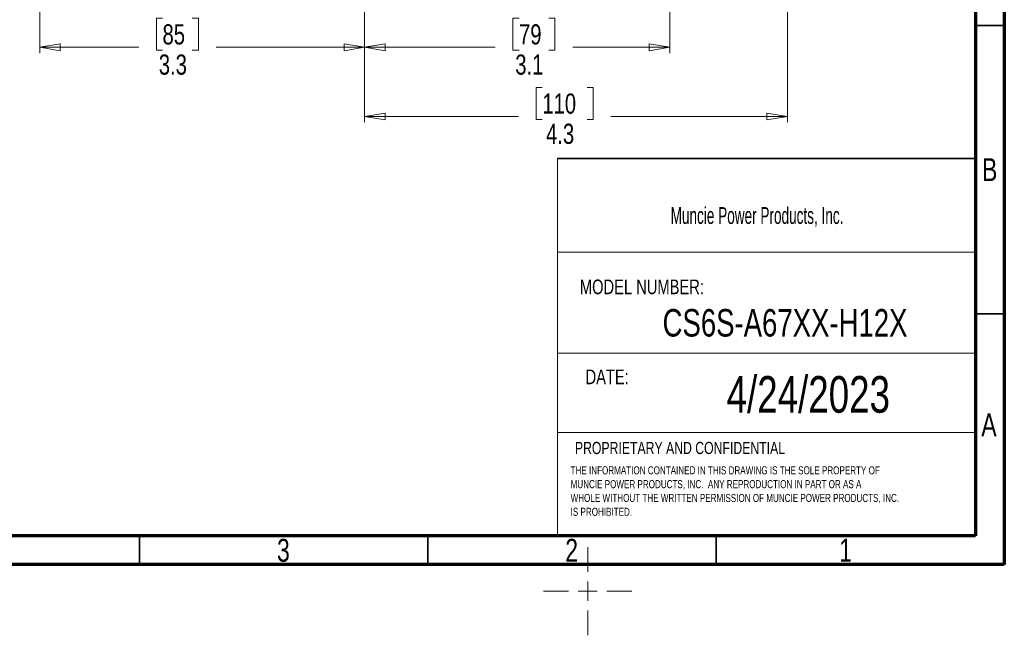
# Model space of a CAD drawing. Header units: inches. Extents: x 0.6 to 16.3, y -0.3 to 11.5.
# Tile 9 of 15: x 9.6 to 16.3, y -0.3 to 3.9. Entities that reach past the tile are written whole.
import ezdxf

# ---------------------------------------------------------------- set-up
doc = ezdxf.new("R2010")
doc.units = ezdxf.units.IN
doc.header["$MEASUREMENT"] = 0
doc.styles.add('SLDTEXTSTYLE0', font='TXT', dxfattribs={"width": 0.75})
doc.styles.add('SLDTEXTSTYLE1', font='TXT', dxfattribs={"width": 0.605})
doc.dimstyles.new('SLDDIMSTYLE1', dxfattribs={"dimtxt": 0.137795, "dimasz": 0.14, "dimexe": 0, "dimexo": 0.0625, "dimgap": 0.034449, "dimtad": 0, "dimdec": 1, "dimlfac": 1.5, "dimrnd": 1e-09, "dimzin": 12, "dimdsep": 46, "dimtxsty": 'SLDTEXTSTYLE0', "dimblk1": 'CLOSED', "dimblk2": 'CLOSED', "dimsah": 1, "dimcen": 0.09, "dimadec": 0, "dimazin": 3, "dimtfac": 1, "dimtofl": 0, "dimtmove": 0, "dimatfit": 3, "dimldrblk": 'CLOSED', "dimfxl": 0, "dimfrac": 2, "dimtolj": 1, "dimtzin": 12, "dimarcsym": 0})
doc.dimstyles.new('SLDDIMSTYLE2', dxfattribs={"dimtxt": 0.137795, "dimasz": 0.14, "dimexe": 0, "dimexo": 0.0625, "dimgap": 0.034449, "dimtad": 0, "dimdec": 1, "dimlfac": 1.5, "dimrnd": 1e-09, "dimzin": 12, "dimdsep": 46, "dimtxsty": 'SLDTEXTSTYLE0', "dimblk1": 'CLOSED', "dimblk2": 'CLOSED', "dimsah": 1, "dimcen": 0.09, "dimadec": 0, "dimazin": 3, "dimtfac": 1, "dimtdec": 1, "dimtofl": 0, "dimtmove": 0, "dimatfit": 3, "dimldrblk": 'CLOSED', "dimfxl": 0, "dimfrac": 2, "dimtolj": 1, "dimtzin": 12, "dimarcsym": 0})

# ---------------------------------------------------------------- blocks, each defined once
blk = doc.blocks.new('SW_NOTE_0')
at = {"color": 0, "linetype": 'Continuous', "lineweight": 0, "char_height": 0.055, "attachment_point": 1, "style": 'SLDTEXTSTYLE0'}
for s, insert in [('THE INFORMATION CONTAINED IN THIS DRAWING IS THE SOLE PROPERTY OF', (0, 0.0709)), ('MUNCIE POWER PRODUCTS, INC.  ANY REPRODUCTION IN PART OR AS A', (0, -0.0235)), ('WHOLE WITHOUT THE WRITTEN PERMISSION OF MUNCIE POWER PRODUCTS, INC.', (0, -0.1178)), ('IS PROHIBITED.', (0, -0.2122))]:
    blk.add_mtext(s, dxfattribs=dict(at, insert=insert))
blk = doc.blocks.new('_Closed')
at = {"color": 0, "linetype": 'ByBlock', "lineweight": -2}
for p, q in [((-1, 0.166667), (0, 0)), ((-1, 0.166667), (-1, -0.166667)), ((0, 0), (-1, -0.166667)), ((0, 0), (-1, 0))]:
    blk.add_line(p, q, dxfattribs=at)
blk = doc.blocks.new('_D_1')
at = {"color": 7, "linetype": 'Continuous', "lineweight": 0}
for p, q in [((9.7516, 6.1795), (9.7516, 3.689)), ((11.9705, 5.2559), (11.9705, 3.689)), ((10.5903, 3.9269), (10.5483, 3.9269)), ((10.5483, 3.9269), (10.5483, 3.7081)), ((10.7939, 3.9269), (10.8359, 3.9269)), ((10.8359, 3.9269), (10.8359, 3.7081)), ((9.7516, 3.7284), (10.4275, 3.7284)), ((10.5483, 3.7081), (10.5903, 3.7081)), ((10.8359, 3.7081), (10.7939, 3.7081)), ((11.9705, 3.7284), (10.9567, 3.7284))]:
    blk.add_line(p, q, dxfattribs=at)
at = {"color": 7, "linetype": 'Continuous', "lineweight": 18, "xscale": 0.14, "yscale": 0.14}
for p, rotation in [((9.7516, 3.7284), 179.9999997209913), ((11.9705, 3.7284), 359.9999997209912)]:
    blk.add_blockref('_Closed', p, dxfattribs=dict(at, rotation=rotation))
at = {"color": 7, "linetype": 'Continuous', "lineweight": 18, "char_height": 0.1378, "attachment_point": 1, "rotation": 360, "style": 'SLDTEXTSTYLE0'}
for s, insert in [('85', (10.5903, 3.8857)), ('3.3', (10.5649, 3.6796))]:
    blk.add_mtext(s, dxfattribs=dict(at, insert=insert))
blk = doc.blocks.new('_D_4')
at = {"color": 7, "linetype": 'Continuous', "lineweight": 0}
for p, q in [((14.8572, 6.5954), (14.8572, 3.2166)), ((11.9705, 5.2559), (11.9705, 3.2166)), ((13.1839, 3.4544), (13.1419, 3.4544)), ((13.1419, 3.4544), (13.1419, 3.2357)), ((13.4893, 3.4544), (13.5313, 3.4544)), ((13.5313, 3.4544), (13.5313, 3.2357)), ((11.9705, 3.256), (13.0211, 3.256)), ((13.1419, 3.2357), (13.1839, 3.2357)), ((13.5313, 3.2357), (13.4893, 3.2357)), ((14.8572, 3.256), (13.6521, 3.256))]:
    blk.add_line(p, q, dxfattribs=at)
at = {"color": 7, "linetype": 'Continuous', "lineweight": 18, "xscale": 0.14, "yscale": 0.14, "rotation": 180.0000000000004}
blk.add_blockref('_Closed', (11.9705, 3.256), dxfattribs=at)
at = {"color": 7, "linetype": 'Continuous', "lineweight": 18, "xscale": 0.14, "yscale": 0.14}
blk.add_blockref('_Closed', (14.8572, 3.256), dxfattribs=at)
at = {"color": 7, "linetype": 'Continuous', "lineweight": 18, "char_height": 0.1378, "attachment_point": 1, "style": 'SLDTEXTSTYLE0'}
for s, insert in [('110', (13.1839, 3.4133)), ('4.3', (13.2093, 3.2071))]:
    blk.add_mtext(s, dxfattribs=dict(at, insert=insert))
blk = doc.blocks.new('_D_5')
at = {"color": 7, "linetype": 'Continuous', "lineweight": 0}
for p, q in [((11.9705, 5.2559), (11.9705, 3.689)), ((14.0539, 4.9095), (14.0539, 3.689)), ((13.0247, 3.9269), (12.9827, 3.9269)), ((12.9827, 3.9269), (12.9827, 3.7081)), ((13.2283, 3.9269), (13.2703, 3.9269)), ((13.2703, 3.9269), (13.2703, 3.7081)), ((11.9705, 3.7284), (12.8619, 3.7284)), ((12.9827, 3.7081), (13.0247, 3.7081)), ((13.2703, 3.7081), (13.2283, 3.7081)), ((14.0539, 3.7284), (13.3912, 3.7284))]:
    blk.add_line(p, q, dxfattribs=at)
at = {"color": 7, "linetype": 'Continuous', "lineweight": 18, "xscale": 0.14, "yscale": 0.14}
for p, rotation in [((11.9705, 3.7284), 179.9999997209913), ((14.0539, 3.7284), 359.9999997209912)]:
    blk.add_blockref('_Closed', p, dxfattribs=dict(at, rotation=rotation))
at = {"color": 7, "linetype": 'Continuous', "lineweight": 18, "char_height": 0.1378, "attachment_point": 1, "rotation": 360, "style": 'SLDTEXTSTYLE0'}
for s, insert in [('79', (13.0247, 3.8857)), ('3.1', (12.9993, 3.6796))]:
    blk.add_mtext(s, dxfattribs=dict(at, insert=insert))
blk = doc.blocks.new('SW_CENTERMARKSYMBOL_0')
at = {"color": 0, "linetype": 'Continuous', "lineweight": 18}
for p, q in [((0, 0.1312), (0, 0.3011)), ((-0.1312, 0), (-0.3011, 0)), ((0, 0), (-0.0656, 0)), ((0, 0), (0, 0.0656)), ((0, 0), (0, -0.0656)), ((0, 0), (0.0656, 0)), ((0.1312, 0), (0.3011, 0)), ((0, -0.1312), (0, -0.3011))]:
    blk.add_line(p, q, dxfattribs=at)

msp = doc.modelspace()

# ---------------------------------------------------------------- linework, layer by layer
at = {"color": 7, "linetype": 'Continuous', "lineweight": 70}
for p, q in [((16.3386, 11.4961), (16.3386, 0.1969)), ((16.1417, 11.2992), (16.1417, 0.3937)), ((16.1417, 0.3937), (0.7874, 0.3937)), ((16.3386, 0.1969), (0.5906, 0.1969))]:
    msp.add_line(p, q, dxfattribs=at)
at = {"color": 7, "linetype": 'Continuous', "lineweight": 35}
for p, q in [((16.1417, 3.878), (16.3386, 3.878)), ((13.2864, 2.9705), (16.1417, 2.9705)), ((16.1417, 1.9094), (16.3386, 1.9094)), ((10.4331, 0.3937), (10.4331, 0.1969)), ((12.4016, 0.3937), (12.4016, 0.1969)), ((14.3701, 0.3937), (14.3701, 0.1969))]:
    msp.add_line(p, q, dxfattribs=at)
at = {"color": 7, "linetype": 'Continuous', "lineweight": 18}
for p, q in [((13.2864, 2.9705), (13.2864, 0.3937)), ((13.2864, 2.3292), (16.1417, 2.3292)), ((13.2864, 1.6405), (16.1417, 1.6405)), ((13.2864, 1.0997), (16.1417, 1.0997))]:
    msp.add_line(p, q, dxfattribs=at)

# ---------------------------------------------------------------- block references
at = {"color": 7, "linetype": 'Continuous', "lineweight": 0}
for name, p in [('SW_NOTE_0', (13.3771, 0.7973)), ('SW_CENTERMARKSYMBOL_0', (13.4939, 0.0155))]:
    msp.add_blockref(name, p, dxfattribs=at)

# ---------------------------------------------------------------- texts
for s, insert, char_height, attachment_point, style in [('B', (16.239, 2.9714), 0.1562, 2, 'SLDTEXTSTYLE0'), ('Muncie Power Products, Inc.', (14.0601, 2.6373), 0.114583, 1, 'SLDTEXTSTYLE1'), ('MODEL NUMBER:', (13.4403, 2.1432), 0.1, 1, 'SLDTEXTSTYLE0'), ('CS6S-A67XX-H12X', (14.8412, 1.9415), 0.1875, 2, 'SLDTEXTSTYLE0'), ('DATE:', (13.4793, 1.5288), 0.1, 1, 'SLDTEXTSTYLE0'), ('4/24/2023', (15.0001, 1.484), 0.25, 2, 'SLDTEXTSTYLE0'), ('A', (16.2338, 1.2293), 0.1562, 2, 'SLDTEXTSTYLE0'), ('PROPRIETARY AND CONFIDENTIAL', (13.4064, 1.0349), 0.083333, 1, 'SLDTEXTSTYLE0'), ('3', (11.4157, 0.373), 0.1562, 2, 'SLDTEXTSTYLE0'), ('2', (13.3843, 0.373), 0.1562, 2, 'SLDTEXTSTYLE0'), ('1', (15.2543, 0.373), 0.1562, 2, 'SLDTEXTSTYLE0')]:
    msp.add_mtext(s, dxfattribs=dict(at, insert=insert, char_height=char_height, attachment_point=attachment_point, style=style))

# ---------------------------------------------------------------- dimensions: what is measured, and where the dimension line sits
at = {"color": 7, "linetype": 'Continuous', "lineweight": 18}
dim = msp.add_linear_dim(base=(11.9705, 3.256), p1=(14.8572, 6.6348), p2=(11.9705, 5.2952), dimstyle='SLDDIMSTYLE1', dxfattribs=at)
dim.commit()
dim.dimension.update_dxf_attribs({"geometry": '_D_4', "text_midpoint": (13.3366, 3.256), "dimtype": 160})
for base, p1, p2, dimstyle, picture, middle in [((11.9705, 3.7284), (9.7516, 6.2189), (11.9705, 5.2952), 'SLDDIMSTYLE1', '_D_1', (10.6921, 3.7284)), ((14.0539, 3.7284), (11.9705, 5.2952), (14.0539, 4.9489), 'SLDDIMSTYLE2', '_D_5', (13.1265, 3.7284))]:
    dim = msp.add_linear_dim(base=base, p1=p1, p2=p2, angle=360, dimstyle=dimstyle, dxfattribs=at)
    dim.commit()
    dim.dimension.update_dxf_attribs({"geometry": picture, "text_midpoint": middle, "dimtype": 160})

doc.saveas('drawing.dxf')
